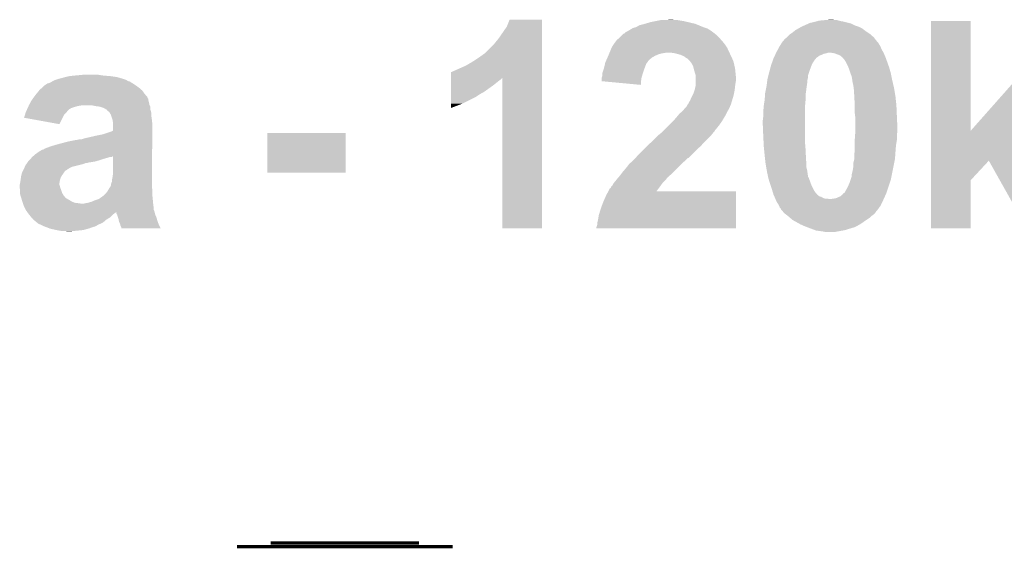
# Model space of a CAD drawing. Extents: x -0.05 to 0.95, y -0.15 to 1.54.
# Tile 18 of 33: x 0.38 to 0.6, y 0.65 to 0.76. Entities that reach past the tile are written whole.
import ezdxf

# ---------------------------------------------------------------- set-up
doc = ezdxf.new("R2010")
doc.units = 0
doc.layers.add('PRESSURE_25_CLICK_V100A_GTO', color=14, linetype='CONTINUOUS')

msp = doc.modelspace()

# ---------------------------------------------------------------- linework, layer by layer
at = {"layer": 'PRESSURE_25_CLICK_V100A_GTO', "const_width": 0.0007}
for points in [[(0.429, 0.6501), (0.4757, 0.6501)], [(0.4363, 0.6509), (0.4684, 0.6509)]]:
    msp.add_lwpolyline(points, dxfattribs=at)
at = {"layer": 'PRESSURE_25_CLICK_V100A_GTO'}
for points in [[(0.4874, 0.7626), (0.488, 0.7641), (0.495, 0.7626), (0.495, 0.7641)], [(0.488, 0.7641), (0.488, 0.7641), (0.495, 0.7641), (0.488, 0.7641)], [(0.5154, 0.7625), (0.5161, 0.7629), (0.5299, 0.7625), (0.52893, 0.7629)], [(0.5161, 0.7629), (0.5169, 0.7631), (0.52893, 0.7629), (0.52844, 0.7631)], [(0.5169, 0.7631), (0.51724, 0.7632), (0.52844, 0.7631), (0.5282, 0.7632)], [(0.51724, 0.7632), (0.5186, 0.7636), (0.5282, 0.7632), (0.5265, 0.7636)], [(0.5186, 0.7636), (0.5196, 0.7638), (0.5265, 0.7636), (0.5257, 0.7638)], [(0.5196, 0.7638), (0.5201, 0.7639), (0.5257, 0.7638), (0.525, 0.7639)], [(0.5201, 0.7639), (0.5206, 0.764), (0.525, 0.7639), (0.5244, 0.764)], [(0.5216, 0.764), (0.5227, 0.7641), (0.5238, 0.764), (0.5233, 0.7641)], [(0.5512, 0.7626), (0.55188, 0.7629), (0.5635, 0.7626), (0.5626, 0.7629)], [(0.55188, 0.7629), (0.55278, 0.7633), (0.5626, 0.7629), (0.5618, 0.7633)], [(0.55278, 0.7633), (0.553, 0.7634), (0.5618, 0.7633), (0.5614, 0.7634)], [(0.553, 0.7634), (0.5539, 0.7636), (0.5614, 0.7634), (0.5606, 0.7636)], [(0.5539, 0.7636), (0.55427, 0.7637), (0.5606, 0.7636), (0.5602, 0.7637)], [(0.55427, 0.7637), (0.55463, 0.7638), (0.5602, 0.7637), (0.5596, 0.7638)], [(0.55463, 0.7638), (0.555, 0.7639), (0.5596, 0.7638), (0.55925, 0.7639)], [(0.555, 0.7639), (0.5561, 0.764), (0.55925, 0.7639), (0.5589, 0.764)], [(0.5561, 0.764), (0.5573, 0.7641), (0.5584, 0.764), (0.558, 0.7641)], [(0.5792, 0.7401), (0.5792, 0.7638), (0.5878, 0.7401), (0.5878, 0.7638)], [(0.5792, 0.7638), (0.5792, 0.7638), (0.5878, 0.7638), (0.5792, 0.7638)], [(0.4856, 0.76), (0.4874, 0.7626), (0.495, 0.76), (0.495, 0.7626)], [(0.5121, 0.7605), (0.5127, 0.7611), (0.5331, 0.7605), (0.5324, 0.7611)], [(0.5128, 0.7611), (0.513, 0.7613), (0.5324, 0.7611), (0.53213, 0.7613)], [(0.513, 0.7613), (0.5133, 0.7615), (0.53213, 0.7613), (0.53187, 0.7615)], [(0.5133, 0.7615), (0.5137, 0.7617), (0.53187, 0.7615), (0.5316, 0.7617)], [(0.5137, 0.7617), (0.51453, 0.7622), (0.5316, 0.7617), (0.5308, 0.7622)], [(0.51453, 0.7622), (0.5147, 0.7623), (0.5308, 0.7622), (0.5305, 0.7623)], [(0.5147, 0.7623), (0.5154, 0.7625), (0.5305, 0.7623), (0.5299, 0.7625)], [(0.548, 0.7603), (0.5486, 0.7609), (0.5668, 0.7603), (0.56611, 0.7609)], [(0.5486, 0.7609), (0.54875, 0.761), (0.56611, 0.7609), (0.566, 0.761)], [(0.54875, 0.761), (0.5492, 0.7613), (0.566, 0.761), (0.56555, 0.7613)], [(0.5492, 0.7613), (0.54956, 0.7616), (0.56555, 0.7613), (0.5651, 0.7616)], [(0.54956, 0.7616), (0.5498, 0.7618), (0.5651, 0.7616), (0.56483, 0.7618)], [(0.5498, 0.7618), (0.5505, 0.7622), (0.56483, 0.7618), (0.5643, 0.7622)], [(0.5505, 0.7622), (0.5512, 0.7626), (0.5643, 0.7622), (0.5635, 0.7626)], [(0.4826, 0.7568), (0.4847, 0.7589), (0.495, 0.7568), (0.495, 0.7589)], [(0.4847, 0.7589), (0.4856, 0.76), (0.495, 0.7589), (0.495, 0.76)], [(0.5101, 0.7581), (0.51041, 0.7586), (0.53503, 0.7581), (0.5347, 0.7586)], [(0.51041, 0.7586), (0.5106, 0.7589), (0.5347, 0.7586), (0.53448, 0.7589)], [(0.5106, 0.7589), (0.51067, 0.759), (0.53448, 0.7589), (0.5344, 0.759)], [(0.51067, 0.759), (0.51105, 0.7595), (0.5344, 0.759), (0.534, 0.7595)], [(0.51105, 0.7595), (0.5112, 0.7597), (0.534, 0.7595), (0.5338, 0.7597)], [(0.5112, 0.7597), (0.51132, 0.7598), (0.5338, 0.7597), (0.5337, 0.7598)], [(0.51132, 0.7598), (0.51167, 0.7601), (0.5337, 0.7598), (0.5335, 0.7601)], [(0.51167, 0.7601), (0.5119, 0.7603), (0.5335, 0.7601), (0.5333, 0.7603)], [(0.5119, 0.7603), (0.5121, 0.7605), (0.5333, 0.7603), (0.5331, 0.7605)], [(0.54646, 0.7584), (0.54678, 0.7589), (0.5682, 0.7584), (0.5679, 0.7589)], [(0.54678, 0.7589), (0.54697, 0.7592), (0.5679, 0.7589), (0.5677, 0.7592)], [(0.54697, 0.7592), (0.5471, 0.7594), (0.5677, 0.7592), (0.5675, 0.7594)], [(0.5471, 0.7594), (0.5473, 0.7596), (0.5675, 0.7594), (0.56734, 0.7596)], [(0.5473, 0.7596), (0.5475, 0.7599), (0.56734, 0.7596), (0.56711, 0.7599)], [(0.5475, 0.7599), (0.5478, 0.7601), (0.56711, 0.7599), (0.56696, 0.7601)], [(0.5478, 0.7601), (0.548, 0.7603), (0.56696, 0.7601), (0.5668, 0.7603)], [(0.4812, 0.7558), (0.4826, 0.7568), (0.495, 0.7558), (0.495, 0.7568)], [(0.50936, 0.7563), (0.5094, 0.7564), (0.5195, 0.7563), (0.51973, 0.7564)], [(0.5094, 0.7564), (0.50948, 0.7566), (0.51973, 0.7564), (0.5202, 0.7566)], [(0.50948, 0.7566), (0.50956, 0.7568), (0.5202, 0.7566), (0.5209, 0.7568)], [(0.50956, 0.7568), (0.50965, 0.757), (0.5209, 0.7568), (0.5221, 0.757)], [(0.50965, 0.757), (0.51006, 0.758), (0.53556, 0.757), (0.5351, 0.758)], [(0.51006, 0.758), (0.5101, 0.7581), (0.5351, 0.758), (0.53503, 0.7581)], [(0.5235, 0.7569), (0.5225, 0.757), (0.53561, 0.7569), (0.53556, 0.757)], [(0.5243, 0.7567), (0.5235, 0.7569), (0.5357, 0.7567), (0.53561, 0.7569)], [(0.525, 0.7565), (0.5243, 0.7567), (0.53579, 0.7565), (0.5357, 0.7567)], [(0.5257, 0.7562), (0.525, 0.7565), (0.53593, 0.7562), (0.53579, 0.7565)], [(0.54538, 0.7563), (0.54547, 0.7565), (0.555, 0.7563), (0.5555, 0.7565)], [(0.54547, 0.7565), (0.54556, 0.7567), (0.5555, 0.7565), (0.5559, 0.7567)], [(0.54556, 0.7567), (0.54561, 0.7568), (0.5559, 0.7567), (0.5564, 0.7568)], [(0.54561, 0.7568), (0.5457, 0.757), (0.5564, 0.7568), (0.557, 0.757)], [(0.5457, 0.757), (0.54608, 0.7577), (0.5689, 0.757), (0.5685, 0.7577)], [(0.54608, 0.7577), (0.5464, 0.7583), (0.5685, 0.7577), (0.56824, 0.7583)], [(0.5464, 0.7583), (0.54646, 0.7584), (0.56824, 0.7583), (0.5682, 0.7584)], [(0.5579, 0.7569), (0.5573, 0.757), (0.56894, 0.7569), (0.5689, 0.757)], [(0.5584, 0.7568), (0.5579, 0.7569), (0.56899, 0.7568), (0.56894, 0.7569)], [(0.5589, 0.7566), (0.5584, 0.7568), (0.56908, 0.7566), (0.56899, 0.7568)], [(0.5592, 0.7565), (0.5589, 0.7566), (0.56912, 0.7565), (0.56908, 0.7566)], [(0.5596, 0.7563), (0.5592, 0.7565), (0.56921, 0.7563), (0.56912, 0.7565)], [(0.4775, 0.7537), (0.4786, 0.7542), (0.495, 0.7537), (0.495, 0.7542)], [(0.4786, 0.7542), (0.4798, 0.7549), (0.495, 0.7542), (0.495, 0.7549)], [(0.4798, 0.7549), (0.4812, 0.7558), (0.495, 0.7549), (0.495, 0.7558)], [(0.50854, 0.7541), (0.50866, 0.7546), (0.5174, 0.7541), (0.5176, 0.7546)], [(0.50866, 0.7546), (0.5087, 0.7548), (0.5176, 0.7546), (0.51775, 0.7548)], [(0.5087, 0.7548), (0.50879, 0.755), (0.51775, 0.7548), (0.5179, 0.755)], [(0.50879, 0.755), (0.50892, 0.7553), (0.5179, 0.755), (0.5181, 0.7553)], [(0.50892, 0.7553), (0.50896, 0.7554), (0.5181, 0.7553), (0.5182, 0.7554)], [(0.50896, 0.7554), (0.50918, 0.7559), (0.5182, 0.7554), (0.5188, 0.7559)], [(0.50918, 0.7559), (0.50936, 0.7563), (0.5188, 0.7559), (0.5195, 0.7563)], [(0.5261, 0.7559), (0.5257, 0.7562), (0.53607, 0.7559), (0.53593, 0.7562)], [(0.5265, 0.7557), (0.5261, 0.7559), (0.53617, 0.7557), (0.53607, 0.7559)], [(0.5268, 0.7554), (0.5265, 0.7557), (0.53631, 0.7554), (0.53617, 0.7557)], [(0.52697, 0.7552), (0.5268, 0.7554), (0.5364, 0.7552), (0.53631, 0.7554)], [(0.5273, 0.7548), (0.52697, 0.7552), (0.5365, 0.7548), (0.5364, 0.7552)], [(0.52753, 0.7544), (0.5273, 0.7548), (0.5366, 0.7544), (0.5365, 0.7548)], [(0.5277, 0.7541), (0.52753, 0.7544), (0.53667, 0.7541), (0.5366, 0.7544)], [(0.54455, 0.7541), (0.5446, 0.7543), (0.5533, 0.7541), (0.55338, 0.7543)], [(0.5446, 0.7543), (0.54471, 0.7546), (0.55338, 0.7543), (0.5535, 0.7546)], [(0.54471, 0.7546), (0.54503, 0.7555), (0.5535, 0.7546), (0.5541, 0.7555)], [(0.54503, 0.7555), (0.5451, 0.7557), (0.5541, 0.7555), (0.5543, 0.7557)], [(0.5451, 0.7557), (0.54519, 0.7559), (0.5543, 0.7557), (0.5544, 0.7559)], [(0.54519, 0.7559), (0.54538, 0.7563), (0.5545, 0.7559), (0.555, 0.7563)], [(0.54519, 0.7559), (0.54519, 0.7559), (0.5544, 0.7559), (0.5545, 0.7559)], [(0.5598, 0.7561), (0.5596, 0.7563), (0.5693, 0.7561), (0.56921, 0.7563)], [(0.56, 0.756), (0.5598, 0.7561), (0.56934, 0.756), (0.5693, 0.7561)], [(0.56, 0.7559), (0.56, 0.756), (0.56937, 0.7559), (0.56934, 0.756)], [(0.5604, 0.7555), (0.56, 0.7559), (0.56952, 0.7555), (0.56937, 0.7559)], [(0.5608, 0.7549), (0.5604, 0.7555), (0.56974, 0.7549), (0.56952, 0.7555)], [(0.5611, 0.7543), (0.5608, 0.7549), (0.56995, 0.7543), (0.56974, 0.7549)], [(0.56127, 0.7539), (0.5611, 0.7543), (0.5701, 0.7539), (0.56995, 0.7543)], [(0.3937, 0.752), (0.3948, 0.7521), (0.4002, 0.752), (0.39955, 0.7521)], [(0.3948, 0.7521), (0.3958, 0.7522), (0.39955, 0.7521), (0.3989, 0.7522)], [(0.4753, 0.7515), (0.4753, 0.7528), (0.495, 0.7515), (0.495, 0.7528)], [(0.4755, 0.7528), (0.4759, 0.753), (0.495, 0.7528), (0.495, 0.753)], [(0.4759, 0.753), (0.4766, 0.7533), (0.495, 0.753), (0.495, 0.7533)], [(0.4766, 0.7533), (0.4775, 0.7537), (0.495, 0.7533), (0.495, 0.7537)], [(0.5081, 0.7526), (0.5083, 0.7532), (0.51687, 0.7526), (0.51707, 0.7532)], [(0.5081, 0.7524), (0.5081, 0.7526), (0.5168, 0.7524), (0.51687, 0.7526)], [(0.5081, 0.752), (0.5081, 0.7524), (0.51669, 0.752), (0.5168, 0.7524)], [(0.5083, 0.7532), (0.50833, 0.7533), (0.51707, 0.7532), (0.5171, 0.7533)], [(0.50833, 0.7533), (0.5085, 0.7539), (0.5171, 0.7533), (0.51733, 0.7539)], [(0.5085, 0.7539), (0.50854, 0.7541), (0.51733, 0.7539), (0.5174, 0.7541)], [(0.52785, 0.7535), (0.5277, 0.7541), (0.5368, 0.7535), (0.53667, 0.7541)], [(0.5279, 0.7533), (0.52785, 0.7535), (0.53682, 0.7533), (0.5368, 0.7535)], [(0.5281, 0.7526), (0.5279, 0.7533), (0.53689, 0.7526), (0.53682, 0.7533)], [(0.5283, 0.752), (0.5281, 0.7526), (0.53695, 0.752), (0.53689, 0.7526)], [(0.54392, 0.7517), (0.54405, 0.7522), (0.5526, 0.7517), (0.5526, 0.7522)], [(0.54405, 0.7522), (0.54407, 0.7523), (0.5526, 0.7522), (0.5527, 0.7523)], [(0.54407, 0.7523), (0.5441, 0.7524), (0.5527, 0.7523), (0.5527, 0.7524)], [(0.5441, 0.7524), (0.5442, 0.7528), (0.5527, 0.7524), (0.55283, 0.7528)], [(0.5442, 0.7528), (0.54433, 0.7533), (0.55283, 0.7528), (0.553, 0.7533)], [(0.54433, 0.7533), (0.54455, 0.7541), (0.553, 0.7533), (0.5533, 0.7541)], [(0.5614, 0.7536), (0.56127, 0.7539), (0.57019, 0.7536), (0.5701, 0.7539)], [(0.56177, 0.7525), (0.5614, 0.7536), (0.5705, 0.7525), (0.57019, 0.7536)], [(0.5619, 0.7521), (0.56177, 0.7525), (0.57058, 0.7521), (0.5705, 0.7525)], [(0.562, 0.752), (0.5619, 0.7521), (0.5706, 0.752), (0.57058, 0.7521)], [(0.3875, 0.75), (0.3877, 0.7501), (0.40695, 0.75), (0.4068, 0.7501)], [(0.3875, 0.7499), (0.3875, 0.75), (0.4071, 0.7499), (0.40695, 0.75)], [(0.3877, 0.7501), (0.388, 0.7503), (0.4068, 0.7501), (0.4065, 0.7503)], [(0.388, 0.7503), (0.3884, 0.7504), (0.4065, 0.7503), (0.40633, 0.7504)], [(0.3884, 0.7504), (0.3888, 0.7506), (0.40633, 0.7504), (0.406, 0.7506)], [(0.3888, 0.7506), (0.38913, 0.7508), (0.406, 0.7506), (0.4057, 0.7508)], [(0.38913, 0.7508), (0.3893, 0.7509), (0.4055, 0.7508), (0.40533, 0.7509)], [(0.38913, 0.7508), (0.38913, 0.7508), (0.4057, 0.7508), (0.4055, 0.7508)], [(0.3893, 0.7509), (0.3898, 0.7511), (0.40533, 0.7509), (0.405, 0.7511)], [(0.3898, 0.7511), (0.3904, 0.7513), (0.405, 0.7511), (0.4044, 0.7513)], [(0.3904, 0.7513), (0.3912, 0.7515), (0.4044, 0.7513), (0.4037, 0.7515)], [(0.3912, 0.7515), (0.3919, 0.7517), (0.4037, 0.7515), (0.403, 0.7517)], [(0.3919, 0.7517), (0.3928, 0.7519), (0.403, 0.7517), (0.4016, 0.7519)], [(0.3928, 0.7519), (0.3937, 0.752), (0.4016, 0.7519), (0.4002, 0.752)], [(0.4753, 0.7511), (0.4753, 0.7515), (0.486, 0.7511), (0.4864, 0.7515)], [(0.4753, 0.7508), (0.4753, 0.7511), (0.4856, 0.7508), (0.486, 0.7511)], [(0.4753, 0.75), (0.4753, 0.7508), (0.4846, 0.75), (0.4856, 0.7508)], [(0.4753, 0.7485), (0.4753, 0.75), (0.4825, 0.7485), (0.4846, 0.75)], [(0.4864, 0.719), (0.4864, 0.7515), (0.495, 0.719), (0.495, 0.7515)], [(0.5079, 0.7515), (0.5081, 0.752), (0.51655, 0.7515), (0.51669, 0.752)], [(0.5079, 0.7513), (0.5079, 0.7515), (0.5165, 0.7513), (0.51655, 0.7515)], [(0.5079, 0.7508), (0.5079, 0.7513), (0.51646, 0.7508), (0.5165, 0.7513)], [(0.5164, 0.75), (0.5079, 0.7508), (0.5164, 0.75), (0.51646, 0.7508)], [(0.52823, 0.7497), (0.5283, 0.75), (0.5368, 0.7497), (0.53684, 0.75)], [(0.5283, 0.7515), (0.5283, 0.752), (0.537, 0.7515), (0.53695, 0.752)], [(0.5283, 0.751), (0.5283, 0.7515), (0.537, 0.751), (0.537, 0.7515)], [(0.5283, 0.7504), (0.5283, 0.751), (0.5369, 0.7504), (0.537, 0.751)], [(0.5283, 0.75), (0.5283, 0.7504), (0.53684, 0.75), (0.5369, 0.7504)], [(0.5436, 0.7497), (0.54369, 0.7504), (0.5523, 0.7497), (0.5524, 0.7504)], [(0.54369, 0.7504), (0.54376, 0.7509), (0.5524, 0.7504), (0.5524, 0.7509)], [(0.54376, 0.7509), (0.5438, 0.7512), (0.5524, 0.7509), (0.55248, 0.7512)], [(0.5438, 0.7512), (0.54392, 0.7517), (0.55248, 0.7512), (0.5526, 0.7517)], [(0.5621, 0.7514), (0.562, 0.752), (0.57072, 0.7514), (0.5706, 0.752)], [(0.56216, 0.751), (0.5621, 0.7514), (0.5708, 0.751), (0.57072, 0.7514)], [(0.5622, 0.7507), (0.56216, 0.751), (0.57087, 0.7507), (0.5708, 0.751)], [(0.5624, 0.7498), (0.5622, 0.7507), (0.57108, 0.7498), (0.57087, 0.7507)], [(0.5878, 0.7401), (0.5979, 0.7515), (0.59777, 0.7401), (0.6084, 0.7515)], [(0.3854, 0.7478), (0.38565, 0.7481), (0.40926, 0.7478), (0.409, 0.7481)], [(0.38565, 0.7481), (0.38622, 0.7488), (0.409, 0.7481), (0.4085, 0.7488)], [(0.38622, 0.7488), (0.3863, 0.7489), (0.4085, 0.7488), (0.40838, 0.7489)], [(0.3863, 0.7489), (0.38685, 0.7494), (0.40838, 0.7489), (0.4078, 0.7494)], [(0.38685, 0.7494), (0.3874, 0.7499), (0.4078, 0.7494), (0.4071, 0.7499)], [(0.4753, 0.748), (0.4753, 0.7485), (0.4816, 0.748), (0.4825, 0.7485)], [(0.4753, 0.7474), (0.4753, 0.748), (0.4807, 0.7474), (0.4816, 0.748)], [(0.5276, 0.7478), (0.5278, 0.7482), (0.5365, 0.7478), (0.53658, 0.7482)], [(0.5278, 0.7482), (0.528, 0.7488), (0.53658, 0.7482), (0.5367, 0.7488)], [(0.528, 0.7488), (0.5281, 0.7491), (0.5367, 0.7488), (0.53673, 0.7491)], [(0.5281, 0.7491), (0.52823, 0.7497), (0.53673, 0.7491), (0.5368, 0.7497)], [(0.54323, 0.7472), (0.5433, 0.7482), (0.5521, 0.7472), (0.5521, 0.7482)], [(0.5433, 0.7482), (0.54344, 0.7489), (0.5521, 0.7482), (0.5522, 0.7489)], [(0.54344, 0.7489), (0.5436, 0.7497), (0.5522, 0.7489), (0.5523, 0.7497)], [(0.56246, 0.7493), (0.5624, 0.7498), (0.5712, 0.7493), (0.57108, 0.7498)], [(0.5625, 0.749), (0.56246, 0.7493), (0.57125, 0.749), (0.5712, 0.7493)], [(0.56259, 0.7475), (0.5625, 0.749), (0.5715, 0.7475), (0.57125, 0.749)], [(0.384, 0.7456), (0.38427, 0.7461), (0.4101, 0.7456), (0.41, 0.7461)], [(0.38427, 0.7461), (0.38444, 0.7464), (0.41, 0.7461), (0.4099, 0.7464)], [(0.38444, 0.7464), (0.3846, 0.7467), (0.4099, 0.7464), (0.40985, 0.7467)], [(0.3846, 0.7467), (0.38482, 0.747), (0.40985, 0.7467), (0.4098, 0.747)], [(0.38482, 0.747), (0.38504, 0.7473), (0.4098, 0.747), (0.4096, 0.7473)], [(0.38504, 0.7473), (0.38511, 0.7474), (0.4096, 0.7473), (0.4096, 0.7474)], [(0.38511, 0.7474), (0.3854, 0.7478), (0.4096, 0.7474), (0.40926, 0.7478)], [(0.4753, 0.7459), (0.4753, 0.7474), (0.4777, 0.7459), (0.4807, 0.7474)], [(0.4753, 0.745), (0.4753, 0.7459), (0.4753, 0.745), (0.4777, 0.7459)], [(0.52645, 0.7456), (0.5265, 0.7457), (0.5358, 0.7456), (0.53585, 0.7457)], [(0.5265, 0.7457), (0.5266, 0.7458), (0.53585, 0.7457), (0.5359, 0.7458)], [(0.5266, 0.7458), (0.5268, 0.7462), (0.5359, 0.7458), (0.53602, 0.7462)], [(0.5268, 0.7462), (0.5271, 0.7467), (0.53602, 0.7462), (0.53617, 0.7467)], [(0.5271, 0.7467), (0.5274, 0.7474), (0.53617, 0.7467), (0.53638, 0.7474)], [(0.5274, 0.7474), (0.5276, 0.7478), (0.53638, 0.7474), (0.5365, 0.7478)], [(0.543, 0.7455), (0.54311, 0.7462), (0.55194, 0.7455), (0.552, 0.7462)], [(0.54311, 0.7462), (0.5432, 0.7468), (0.552, 0.7462), (0.55206, 0.7468)], [(0.5432, 0.7468), (0.54323, 0.7472), (0.55206, 0.7468), (0.5521, 0.7472)], [(0.5626, 0.7473), (0.56259, 0.7475), (0.57152, 0.7473), (0.5715, 0.7475)], [(0.56269, 0.7456), (0.5626, 0.7473), (0.5717, 0.7456), (0.57152, 0.7473)], [(0.38313, 0.7435), (0.3832, 0.7437), (0.3916, 0.7435), (0.3918, 0.7437)], [(0.3832, 0.7437), (0.38325, 0.7439), (0.3918, 0.7437), (0.392, 0.7439)], [(0.38325, 0.7439), (0.3833, 0.7441), (0.392, 0.7439), (0.39215, 0.7441)], [(0.3833, 0.7441), (0.3834, 0.7443), (0.39215, 0.7441), (0.3923, 0.7443)], [(0.3834, 0.7443), (0.3835, 0.7445), (0.3923, 0.7443), (0.3925, 0.7445)], [(0.3835, 0.7445), (0.38359, 0.7447), (0.3925, 0.7445), (0.3927, 0.7447)], [(0.38359, 0.7447), (0.38373, 0.745), (0.3927, 0.7447), (0.3932, 0.745)], [(0.38373, 0.745), (0.38382, 0.7452), (0.3932, 0.745), (0.3938, 0.7452)], [(0.38382, 0.7452), (0.38391, 0.7454), (0.3938, 0.7452), (0.3945, 0.7454)], [(0.38391, 0.7454), (0.38395, 0.7455), (0.3945, 0.7454), (0.395, 0.7455)], [(0.38395, 0.7455), (0.384, 0.7456), (0.395, 0.7455), (0.3956, 0.7456)], [(0.3985, 0.7454), (0.3975, 0.7456), (0.4102, 0.7454), (0.4101, 0.7456)], [(0.3993, 0.7453), (0.3985, 0.7454), (0.41025, 0.7453), (0.4102, 0.7454)], [(0.3996, 0.7452), (0.3993, 0.7453), (0.4103, 0.7452), (0.41025, 0.7453)], [(0.3999, 0.7451), (0.3996, 0.7452), (0.4103, 0.7451), (0.4103, 0.7452)], [(0.4004, 0.7449), (0.3999, 0.7451), (0.4103, 0.7449), (0.4103, 0.7451)], [(0.4007, 0.7447), (0.4004, 0.7449), (0.4103, 0.7447), (0.4103, 0.7449)], [(0.4009, 0.7446), (0.4007, 0.7447), (0.4103, 0.7446), (0.4103, 0.7447)], [(0.4009, 0.7445), (0.4009, 0.7446), (0.41033, 0.7445), (0.4103, 0.7446)], [(0.4014, 0.7441), (0.4009, 0.7445), (0.41044, 0.7441), (0.41033, 0.7445)], [(0.40152, 0.7439), (0.4014, 0.7441), (0.4105, 0.7439), (0.41044, 0.7441)], [(0.4017, 0.7436), (0.40152, 0.7439), (0.4105, 0.7436), (0.4105, 0.7439)], [(0.40183, 0.7432), (0.4017, 0.7436), (0.4105, 0.7432), (0.4105, 0.7436)], [(0.52429, 0.7432), (0.5248, 0.7438), (0.5346, 0.7432), (0.5349, 0.7438)], [(0.5248, 0.7438), (0.52504, 0.744), (0.5349, 0.7438), (0.535, 0.744)], [(0.52504, 0.744), (0.5254, 0.7443), (0.535, 0.744), (0.53517, 0.7443)], [(0.5254, 0.7443), (0.52573, 0.7447), (0.53517, 0.7443), (0.5354, 0.7447)], [(0.52573, 0.7447), (0.5259, 0.7449), (0.5354, 0.7447), (0.5355, 0.7449)], [(0.5259, 0.7449), (0.5263, 0.7453), (0.5355, 0.7449), (0.5357, 0.7453)], [(0.5263, 0.7453), (0.52645, 0.7456), (0.5357, 0.7453), (0.5358, 0.7456)], [(0.5429, 0.7443), (0.54297, 0.7451), (0.5519, 0.7443), (0.5519, 0.7451)], [(0.5429, 0.7432), (0.5429, 0.7443), (0.5519, 0.7432), (0.5519, 0.7443)], [(0.54297, 0.7451), (0.543, 0.7455), (0.5519, 0.7451), (0.55194, 0.7455)], [(0.5627, 0.7454), (0.56269, 0.7456), (0.57171, 0.7454), (0.5717, 0.7456)], [(0.5627, 0.7438), (0.5627, 0.7454), (0.57178, 0.7438), (0.57171, 0.7454)], [(0.56275, 0.7434), (0.5627, 0.7438), (0.5718, 0.7434), (0.57178, 0.7438)], [(0.3829, 0.743), (0.383, 0.7431), (0.39135, 0.743), (0.3914, 0.7431)], [(0.3829, 0.7429), (0.3829, 0.743), (0.3913, 0.7429), (0.39135, 0.743)], [(0.3906, 0.7415), (0.3829, 0.7429), (0.3906, 0.7415), (0.3913, 0.7429)], [(0.383, 0.7431), (0.38313, 0.7435), (0.3914, 0.7431), (0.3916, 0.7435)], [(0.40207, 0.7425), (0.40183, 0.7432), (0.4106, 0.7425), (0.4105, 0.7432)], [(0.4021, 0.7424), (0.40207, 0.7425), (0.41061, 0.7424), (0.4106, 0.7425)], [(0.4022, 0.7418), (0.4021, 0.7424), (0.41068, 0.7418), (0.41061, 0.7424)], [(0.4022, 0.7416), (0.4022, 0.7418), (0.4107, 0.7416), (0.41068, 0.7418)], [(0.4022, 0.7401), (0.4022, 0.7416), (0.4107, 0.7401), (0.4107, 0.7416)], [(0.5224, 0.7412), (0.5234, 0.7422), (0.5333, 0.7412), (0.534, 0.7422)], [(0.5234, 0.7422), (0.5237, 0.7425), (0.534, 0.7422), (0.53418, 0.7425)], [(0.5237, 0.7425), (0.52429, 0.7432), (0.53418, 0.7425), (0.5346, 0.7432)], [(0.5428, 0.7424), (0.5429, 0.7432), (0.5519, 0.7424), (0.5519, 0.7432)], [(0.5428, 0.7412), (0.5428, 0.7424), (0.5519, 0.7412), (0.5519, 0.7424)], [(0.5628, 0.743), (0.56275, 0.7434), (0.57182, 0.743), (0.5718, 0.7434)], [(0.5628, 0.7411), (0.5628, 0.743), (0.5719, 0.7411), (0.57182, 0.743)], [(0.3985, 0.739), (0.4, 0.7393), (0.41069, 0.739), (0.4107, 0.7393)], [(0.4, 0.7393), (0.4012, 0.7397), (0.4107, 0.7393), (0.4107, 0.7397)], [(0.4012, 0.7397), (0.4018, 0.7399), (0.4107, 0.7397), (0.4107, 0.7399)], [(0.4018, 0.7399), (0.4022, 0.7401), (0.4107, 0.7399), (0.4107, 0.7401)], [(0.4356, 0.731), (0.4356, 0.7396), (0.4525, 0.731), (0.4525, 0.7396)], [(0.4356, 0.7396), (0.4356, 0.7396), (0.4525, 0.7396), (0.4356, 0.7396)], [(0.5203, 0.7392), (0.5208, 0.7396), (0.5317, 0.7392), (0.53202, 0.7396)], [(0.5208, 0.7396), (0.5209, 0.7397), (0.53202, 0.7396), (0.5321, 0.7397)], [(0.5209, 0.7397), (0.5212, 0.74), (0.5321, 0.7397), (0.5324, 0.74)], [(0.5212, 0.74), (0.5213, 0.7401), (0.5324, 0.74), (0.5324, 0.7401)], [(0.5213, 0.7401), (0.5224, 0.7412), (0.5324, 0.7401), (0.5333, 0.7412)], [(0.5429, 0.7388), (0.5428, 0.7412), (0.5519, 0.7388), (0.5519, 0.7412)], [(0.56275, 0.739), (0.5628, 0.7397), (0.5718, 0.739), (0.57188, 0.7397)], [(0.5628, 0.7399), (0.5628, 0.7411), (0.5719, 0.7399), (0.5719, 0.7411)], [(0.5628, 0.7397), (0.5628, 0.7399), (0.57188, 0.7397), (0.5719, 0.7399)], [(0.5792, 0.7396), (0.5792, 0.7401), (0.5973, 0.7396), (0.59777, 0.7401)], [(0.5792, 0.7336), (0.5792, 0.7396), (0.60077, 0.7336), (0.5973, 0.7396)], [(0.3897, 0.737), (0.3908, 0.7373), (0.41067, 0.737), (0.41068, 0.7373)], [(0.3908, 0.7373), (0.3923, 0.7377), (0.41068, 0.7373), (0.41068, 0.7377)], [(0.3923, 0.7377), (0.3938, 0.738), (0.41068, 0.7377), (0.41068, 0.738)], [(0.3939, 0.738), (0.3941, 0.7381), (0.41068, 0.738), (0.41068, 0.7381)], [(0.3944, 0.7381), (0.3948, 0.7382), (0.41068, 0.7381), (0.41069, 0.7382)], [(0.3953, 0.7382), (0.3959, 0.7384), (0.41069, 0.7382), (0.41069, 0.7384)], [(0.3959, 0.7384), (0.3985, 0.739), (0.41069, 0.7384), (0.41069, 0.739)], [(0.5181, 0.7371), (0.51886, 0.7378), (0.52967, 0.7371), (0.5303, 0.7378)], [(0.51886, 0.7378), (0.5194, 0.7383), (0.5303, 0.7378), (0.5308, 0.7383)], [(0.5194, 0.7383), (0.5203, 0.7392), (0.5308, 0.7383), (0.5317, 0.7392)], [(0.54296, 0.7376), (0.5429, 0.7388), (0.5519, 0.7376), (0.5519, 0.7388)], [(0.543, 0.7368), (0.54296, 0.7376), (0.552, 0.7368), (0.5519, 0.7376)], [(0.5627, 0.7383), (0.56275, 0.739), (0.5718, 0.7383), (0.5718, 0.739)], [(0.5627, 0.738), (0.5627, 0.7383), (0.5718, 0.738), (0.5718, 0.7383)], [(0.5627, 0.7368), (0.5627, 0.738), (0.5716, 0.7368), (0.5718, 0.738)], [(0.3854, 0.735), (0.3861, 0.7355), (0.41065, 0.735), (0.41066, 0.7355)], [(0.3861, 0.7355), (0.3869, 0.736), (0.41066, 0.7355), (0.41066, 0.736)], [(0.3871, 0.736), (0.3874, 0.7362), (0.41066, 0.736), (0.41067, 0.7362)], [(0.3874, 0.7362), (0.3879, 0.7364), (0.41067, 0.7362), (0.41067, 0.7364)], [(0.3879, 0.7364), (0.3887, 0.7367), (0.41067, 0.7364), (0.41067, 0.7367)], [(0.3887, 0.7367), (0.3897, 0.737), (0.41067, 0.7367), (0.41067, 0.737)], [(0.5158, 0.7348), (0.5167, 0.7357), (0.5273, 0.7348), (0.5282, 0.7357)], [(0.5167, 0.7357), (0.5178, 0.7368), (0.5282, 0.7357), (0.5294, 0.7368)], [(0.5178, 0.7368), (0.5181, 0.7371), (0.5294, 0.7368), (0.52967, 0.7371)], [(0.543, 0.7367), (0.543, 0.7368), (0.55201, 0.7367), (0.552, 0.7368)], [(0.54318, 0.7349), (0.543, 0.7367), (0.5521, 0.7349), (0.55201, 0.7367)], [(0.5626, 0.7349), (0.56265, 0.7355), (0.57146, 0.7349), (0.5715, 0.7355)], [(0.56265, 0.7355), (0.5627, 0.736), (0.5715, 0.7355), (0.57154, 0.736)], [(0.5627, 0.736), (0.5627, 0.7368), (0.57154, 0.736), (0.5716, 0.7368)], [(0.3834, 0.7328), (0.38347, 0.7329), (0.3954, 0.7328), (0.3958, 0.7329)], [(0.38347, 0.7329), (0.3836, 0.7331), (0.3958, 0.7329), (0.3963, 0.7331)], [(0.3836, 0.7331), (0.38367, 0.7332), (0.3966, 0.7331), (0.3968, 0.7332)], [(0.3836, 0.7331), (0.3836, 0.7331), (0.3963, 0.7331), (0.3966, 0.7331)], [(0.38367, 0.7332), (0.3838, 0.7334), (0.3969, 0.7332), (0.3982, 0.7334)], [(0.3838, 0.7334), (0.3841, 0.7337), (0.3982, 0.7334), (0.3993, 0.7337)], [(0.3841, 0.7337), (0.3843, 0.7339), (0.3993, 0.7337), (0.3999, 0.7339)], [(0.3843, 0.7339), (0.38438, 0.734), (0.3999, 0.7339), (0.4002, 0.734)], [(0.38438, 0.734), (0.38454, 0.7342), (0.4002, 0.734), (0.4009, 0.7342)], [(0.38454, 0.7342), (0.3847, 0.7344), (0.4009, 0.7342), (0.4015, 0.7344)], [(0.3847, 0.7344), (0.38493, 0.7346), (0.4019, 0.7344), (0.4022, 0.7346)], [(0.3847, 0.7344), (0.3847, 0.7344), (0.4015, 0.7344), (0.4017, 0.7344)], [(0.3847, 0.7344), (0.3847, 0.7344), (0.4017, 0.7344), (0.4019, 0.7344)], [(0.38493, 0.7346), (0.3854, 0.735), (0.41065, 0.7346), (0.41065, 0.735)], [(0.4022, 0.7309), (0.4022, 0.7346), (0.41061, 0.7309), (0.41065, 0.7346)], [(0.5132, 0.732), (0.5139, 0.7329), (0.5243, 0.732), (0.5252, 0.7329)], [(0.5139, 0.7329), (0.51412, 0.7331), (0.5252, 0.7329), (0.5254, 0.7331)], [(0.51412, 0.7331), (0.51479, 0.7337), (0.5254, 0.7331), (0.5261, 0.7337)], [(0.51479, 0.7337), (0.5149, 0.7338), (0.5261, 0.7337), (0.5262, 0.7338)], [(0.5149, 0.7338), (0.51526, 0.7342), (0.5262, 0.7338), (0.5266, 0.7342)], [(0.51526, 0.7342), (0.5158, 0.7348), (0.5267, 0.7342), (0.5273, 0.7348)], [(0.51526, 0.7342), (0.51526, 0.7342), (0.5266, 0.7342), (0.5267, 0.7342)], [(0.5432, 0.7347), (0.54318, 0.7349), (0.55211, 0.7347), (0.5521, 0.7349)], [(0.54338, 0.7331), (0.5432, 0.7347), (0.5522, 0.7331), (0.55211, 0.7347)], [(0.5434, 0.7329), (0.54338, 0.7331), (0.5522, 0.7329), (0.5522, 0.7331)], [(0.54351, 0.7323), (0.5434, 0.7329), (0.5522, 0.7323), (0.5522, 0.7329)], [(0.5624, 0.7332), (0.5626, 0.734), (0.57124, 0.7332), (0.5714, 0.734)], [(0.5624, 0.7325), (0.5624, 0.7332), (0.5711, 0.7325), (0.57124, 0.7332)], [(0.5626, 0.734), (0.5626, 0.7349), (0.5714, 0.734), (0.57146, 0.7349)], [(0.5792, 0.7294), (0.5792, 0.7336), (0.5878, 0.7294), (0.5917, 0.7336)], [(0.5999, 0.719), (0.5917, 0.7336), (0.6092, 0.719), (0.60077, 0.7336)], [(0.38238, 0.7305), (0.38248, 0.7309), (0.3912, 0.7305), (0.3915, 0.7309)], [(0.38248, 0.7309), (0.3825, 0.731), (0.3915, 0.7309), (0.39157, 0.731)], [(0.3825, 0.731), (0.3826, 0.7312), (0.39157, 0.731), (0.3917, 0.7312)], [(0.3826, 0.7312), (0.38275, 0.7315), (0.3917, 0.7312), (0.392, 0.7315)], [(0.38275, 0.7315), (0.3828, 0.7316), (0.392, 0.7315), (0.3922, 0.7316)], [(0.3828, 0.7316), (0.38285, 0.7317), (0.3922, 0.7316), (0.3923, 0.7317)], [(0.38285, 0.7317), (0.3829, 0.7318), (0.3923, 0.7317), (0.39247, 0.7318)], [(0.3829, 0.7318), (0.38299, 0.732), (0.39247, 0.7318), (0.3928, 0.732)], [(0.38299, 0.732), (0.38312, 0.7323), (0.3928, 0.732), (0.3934, 0.7323)], [(0.38312, 0.7323), (0.3833, 0.7327), (0.3934, 0.7323), (0.395, 0.7327)], [(0.3833, 0.7327), (0.3834, 0.7328), (0.395, 0.7327), (0.3954, 0.7328)], [(0.4021, 0.7301), (0.4022, 0.7309), (0.4106, 0.7301), (0.41061, 0.7309)], [(0.51205, 0.7306), (0.5125, 0.7312), (0.5229, 0.7306), (0.5235, 0.7312)], [(0.5125, 0.7312), (0.5132, 0.732), (0.5235, 0.7312), (0.5243, 0.732)], [(0.54365, 0.7315), (0.54351, 0.7323), (0.5524, 0.7315), (0.5522, 0.7323)], [(0.5437, 0.7312), (0.54365, 0.7315), (0.55244, 0.7312), (0.5524, 0.7315)], [(0.54394, 0.7301), (0.5437, 0.7312), (0.5526, 0.7301), (0.55244, 0.7312)], [(0.562, 0.7305), (0.5622, 0.7313), (0.5707, 0.7305), (0.57086, 0.7313)], [(0.5622, 0.7313), (0.5623, 0.7318), (0.57086, 0.7313), (0.57096, 0.7318)], [(0.5623, 0.7318), (0.5624, 0.7325), (0.57096, 0.7318), (0.5711, 0.7325)], [(0.38202, 0.7284), (0.38208, 0.7287), (0.3906, 0.7284), (0.3906, 0.7287)], [(0.38208, 0.7287), (0.3821, 0.7288), (0.3906, 0.7287), (0.39061, 0.7288)], [(0.3821, 0.7288), (0.3822, 0.7294), (0.39061, 0.7288), (0.3907, 0.7294)], [(0.3822, 0.7294), (0.38227, 0.73), (0.3907, 0.7294), (0.3909, 0.73)], [(0.38227, 0.73), (0.3823, 0.7302), (0.3909, 0.73), (0.39102, 0.7302)], [(0.3823, 0.7302), (0.38238, 0.7305), (0.39102, 0.7302), (0.3912, 0.7305)], [(0.4017, 0.7281), (0.4018, 0.7287), (0.4106, 0.7281), (0.4106, 0.7287)], [(0.4018, 0.7287), (0.4019, 0.7289), (0.4106, 0.7287), (0.4106, 0.7289)], [(0.4019, 0.7289), (0.402, 0.7292), (0.4106, 0.7289), (0.4106, 0.7292)], [(0.402, 0.7296), (0.4021, 0.7301), (0.4106, 0.7296), (0.4106, 0.7301)], [(0.402, 0.7292), (0.402, 0.7296), (0.4106, 0.7292), (0.4106, 0.7296)], [(0.5104, 0.7285), (0.5105, 0.7287), (0.5209, 0.7285), (0.52105, 0.7287)], [(0.5105, 0.7287), (0.51066, 0.7289), (0.52105, 0.7287), (0.5212, 0.7289)], [(0.51066, 0.7289), (0.5109, 0.7292), (0.5212, 0.7289), (0.5215, 0.7292)], [(0.5109, 0.7292), (0.51123, 0.7296), (0.5215, 0.7292), (0.5219, 0.7296)], [(0.51123, 0.7296), (0.51148, 0.7299), (0.5219, 0.7296), (0.5221, 0.7299)], [(0.51148, 0.7299), (0.5119, 0.7304), (0.5221, 0.7299), (0.52267, 0.7304)], [(0.5119, 0.7304), (0.51205, 0.7306), (0.52267, 0.7304), (0.5229, 0.7306)], [(0.54396, 0.73), (0.54394, 0.7301), (0.5527, 0.73), (0.5526, 0.7301)], [(0.544, 0.7298), (0.54396, 0.73), (0.55277, 0.7298), (0.5527, 0.73)], [(0.54403, 0.7297), (0.544, 0.7298), (0.5528, 0.7297), (0.55277, 0.7298)], [(0.54418, 0.7292), (0.54403, 0.7297), (0.553, 0.7292), (0.5528, 0.7297)], [(0.54437, 0.7286), (0.54418, 0.7292), (0.5532, 0.7286), (0.553, 0.7292)], [(0.5613, 0.7282), (0.5616, 0.7289), (0.57007, 0.7282), (0.5703, 0.7289)], [(0.5616, 0.7289), (0.5618, 0.7295), (0.5703, 0.7289), (0.5705, 0.7295)], [(0.5618, 0.7295), (0.5619, 0.7298), (0.5705, 0.7295), (0.57056, 0.7298)], [(0.5619, 0.7299), (0.562, 0.73), (0.57058, 0.7299), (0.5706, 0.73)], [(0.5619, 0.7298), (0.5619, 0.7299), (0.57056, 0.7298), (0.57058, 0.7299)], [(0.562, 0.73), (0.562, 0.7305), (0.5706, 0.73), (0.5707, 0.7305)], [(0.5792, 0.719), (0.5792, 0.7294), (0.5878, 0.719), (0.5878, 0.7294)], [(0.382, 0.7283), (0.38202, 0.7284), (0.39063, 0.7283), (0.3906, 0.7284)], [(0.382, 0.7281), (0.382, 0.7283), (0.3907, 0.7281), (0.39063, 0.7283)], [(0.382, 0.7278), (0.382, 0.7281), (0.39077, 0.7278), (0.3907, 0.7281)], [(0.38201, 0.7277), (0.382, 0.7278), (0.3908, 0.7277), (0.39077, 0.7278)], [(0.38207, 0.7272), (0.38201, 0.7277), (0.391, 0.7272), (0.3908, 0.7277)], [(0.3821, 0.727), (0.38207, 0.7272), (0.39107, 0.727), (0.391, 0.7272)], [(0.3821, 0.7266), (0.3821, 0.727), (0.3912, 0.7266), (0.39107, 0.727)], [(0.3821, 0.7263), (0.3821, 0.7266), (0.39138, 0.7263), (0.3912, 0.7266)], [(0.4003, 0.7262), (0.4007, 0.7266), (0.4107, 0.7262), (0.4107, 0.7266)], [(0.4007, 0.7266), (0.401, 0.727), (0.4107, 0.7266), (0.4107, 0.727)], [(0.401, 0.727), (0.40112, 0.7272), (0.4107, 0.727), (0.4107, 0.7272)], [(0.40112, 0.7272), (0.4013, 0.7275), (0.4107, 0.7272), (0.41067, 0.7275)], [(0.4013, 0.7275), (0.4017, 0.7281), (0.41067, 0.7275), (0.4106, 0.7281)], [(0.5089, 0.7261), (0.50938, 0.727), (0.537, 0.7261), (0.537, 0.727)], [(0.50938, 0.727), (0.5097, 0.7276), (0.5198, 0.727), (0.52025, 0.7276)], [(0.50938, 0.727), (0.50938, 0.727), (0.537, 0.727), (0.5198, 0.727)], [(0.5097, 0.7276), (0.5099, 0.7277), (0.52025, 0.7276), (0.52033, 0.7277)], [(0.5099, 0.7277), (0.50993, 0.7278), (0.52033, 0.7277), (0.5204, 0.7278)], [(0.50993, 0.7278), (0.51, 0.728), (0.5204, 0.7278), (0.52054, 0.728)], [(0.51, 0.728), (0.5103, 0.7283), (0.52054, 0.728), (0.52076, 0.7283)], [(0.5103, 0.7283), (0.5104, 0.7285), (0.52076, 0.7283), (0.5209, 0.7285)], [(0.5444, 0.7285), (0.54437, 0.7286), (0.55324, 0.7285), (0.5532, 0.7286)], [(0.5446, 0.7279), (0.5444, 0.7285), (0.5535, 0.7279), (0.55324, 0.7285)], [(0.5448, 0.7273), (0.5446, 0.7279), (0.5538, 0.7273), (0.5535, 0.7279)], [(0.54498, 0.7267), (0.5448, 0.7273), (0.5542, 0.7267), (0.5538, 0.7273)], [(0.5451, 0.7263), (0.54498, 0.7267), (0.5546, 0.7263), (0.5542, 0.7267)], [(0.5602, 0.7265), (0.5605, 0.7267), (0.5695, 0.7265), (0.56957, 0.7267)], [(0.5605, 0.7267), (0.5607, 0.7271), (0.56957, 0.7267), (0.5697, 0.7271)], [(0.5607, 0.7271), (0.561, 0.7276), (0.5697, 0.7271), (0.56987, 0.7276)], [(0.561, 0.7276), (0.5613, 0.7282), (0.56987, 0.7276), (0.57007, 0.7282)], [(0.38216, 0.7261), (0.3821, 0.7263), (0.3915, 0.7261), (0.39138, 0.7263)], [(0.38232, 0.7256), (0.38216, 0.7261), (0.3919, 0.7256), (0.3915, 0.7261)], [(0.38235, 0.7255), (0.38232, 0.7256), (0.392, 0.7255), (0.3919, 0.7256)], [(0.38238, 0.7254), (0.38235, 0.7255), (0.3922, 0.7254), (0.392, 0.7255)], [(0.38244, 0.7252), (0.38238, 0.7254), (0.3925, 0.7252), (0.3922, 0.7254)], [(0.3825, 0.725), (0.38244, 0.7252), (0.3929, 0.725), (0.3925, 0.7252)], [(0.3826, 0.7247), (0.3825, 0.725), (0.3934, 0.7247), (0.3929, 0.725)], [(0.38267, 0.7245), (0.3826, 0.7247), (0.3939, 0.7245), (0.3934, 0.7247)], [(0.3827, 0.7244), (0.38267, 0.7245), (0.3947, 0.7244), (0.3939, 0.7245)], [(0.38273, 0.7243), (0.3827, 0.7244), (0.3954, 0.7243), (0.3947, 0.7244)], [(0.3958, 0.7243), (0.3962, 0.7244), (0.41088, 0.7243), (0.41087, 0.7244)], [(0.3962, 0.7244), (0.3968, 0.7245), (0.41087, 0.7244), (0.41086, 0.7245)], [(0.3968, 0.7245), (0.3975, 0.7247), (0.41086, 0.7245), (0.41085, 0.7247)], [(0.3975, 0.7247), (0.3982, 0.725), (0.41085, 0.7247), (0.41082, 0.725)], [(0.3982, 0.725), (0.3988, 0.7252), (0.41082, 0.725), (0.4108, 0.7252)], [(0.3988, 0.7252), (0.3991, 0.7253), (0.4108, 0.7252), (0.41079, 0.7253)], [(0.3991, 0.7253), (0.3998, 0.7258), (0.41079, 0.7253), (0.41074, 0.7258)], [(0.3998, 0.7258), (0.3999, 0.7259), (0.41074, 0.7258), (0.41073, 0.7259)], [(0.3999, 0.7259), (0.4001, 0.726), (0.41073, 0.7259), (0.41072, 0.726)], [(0.4001, 0.726), (0.4003, 0.7262), (0.41072, 0.726), (0.4107, 0.7262)], [(0.5077, 0.7231), (0.5082, 0.7245), (0.537, 0.7231), (0.537, 0.7245)], [(0.5082, 0.7245), (0.5089, 0.7261), (0.537, 0.7245), (0.537, 0.7261)], [(0.54514, 0.7262), (0.5451, 0.7263), (0.5546, 0.7262), (0.5546, 0.7263)], [(0.54519, 0.7261), (0.54514, 0.7262), (0.5548, 0.7261), (0.5546, 0.7262)], [(0.54528, 0.7259), (0.54519, 0.7261), (0.555, 0.7259), (0.5548, 0.7261)], [(0.54532, 0.7258), (0.54528, 0.7259), (0.5554, 0.7258), (0.555, 0.7259)], [(0.54541, 0.7256), (0.54532, 0.7258), (0.5557, 0.7256), (0.5554, 0.7258)], [(0.5455, 0.7254), (0.54541, 0.7256), (0.5562, 0.7254), (0.5557, 0.7256)], [(0.54554, 0.7253), (0.5455, 0.7254), (0.5573, 0.7253), (0.5567, 0.7254)], [(0.5455, 0.7254), (0.5455, 0.7254), (0.5567, 0.7254), (0.5562, 0.7254)], [(0.5458, 0.7247), (0.54554, 0.7253), (0.56867, 0.7247), (0.56895, 0.7253)], [(0.5462, 0.7241), (0.5458, 0.7247), (0.56839, 0.7241), (0.56867, 0.7247)], [(0.5576, 0.7253), (0.5579, 0.7254), (0.56895, 0.7253), (0.56899, 0.7254)], [(0.5582, 0.7254), (0.5587, 0.7255), (0.56899, 0.7254), (0.56904, 0.7255)], [(0.5587, 0.7255), (0.5591, 0.7257), (0.56904, 0.7255), (0.56913, 0.7257)], [(0.5591, 0.7257), (0.5596, 0.7259), (0.56913, 0.7257), (0.56922, 0.7259)], [(0.5596, 0.7259), (0.56, 0.7263), (0.56922, 0.7259), (0.56941, 0.7263)], [(0.5601, 0.7263), (0.5602, 0.7265), (0.56941, 0.7263), (0.5695, 0.7265)], [(0.3828, 0.7241), (0.38273, 0.7243), (0.4109, 0.7241), (0.41088, 0.7243)], [(0.3829, 0.7238), (0.3828, 0.7241), (0.41094, 0.7238), (0.4109, 0.7241)], [(0.38315, 0.7233), (0.3829, 0.7238), (0.411, 0.7233), (0.41094, 0.7238)], [(0.3833, 0.723), (0.38315, 0.7233), (0.411, 0.723), (0.411, 0.7233)], [(0.3834, 0.7228), (0.3833, 0.723), (0.41108, 0.7228), (0.411, 0.723)], [(0.38363, 0.7225), (0.3834, 0.7228), (0.4112, 0.7225), (0.41108, 0.7228)], [(0.3837, 0.7224), (0.38363, 0.7225), (0.4028, 0.7224), (0.4029, 0.7225)], [(0.38385, 0.7222), (0.3837, 0.7224), (0.4025, 0.7222), (0.4028, 0.7224)], [(0.4029, 0.7222), (0.4029, 0.7225), (0.41126, 0.7222), (0.4112, 0.7225)], [(0.5073, 0.7218), (0.5077, 0.7231), (0.537, 0.7218), (0.537, 0.7231)], [(0.5463, 0.7239), (0.5462, 0.7241), (0.5683, 0.7239), (0.56839, 0.7241)], [(0.5464, 0.7237), (0.5463, 0.7239), (0.56815, 0.7237), (0.5683, 0.7239)], [(0.5465, 0.7234), (0.5464, 0.7237), (0.56794, 0.7234), (0.56815, 0.7237)], [(0.5467, 0.7232), (0.5465, 0.7234), (0.56779, 0.7232), (0.56794, 0.7234)], [(0.5467, 0.7231), (0.5467, 0.7232), (0.56772, 0.7231), (0.56779, 0.7232)], [(0.54697, 0.7228), (0.5467, 0.7231), (0.5675, 0.7228), (0.56772, 0.7231)], [(0.54714, 0.7226), (0.54697, 0.7228), (0.5673, 0.7226), (0.5675, 0.7228)], [(0.54741, 0.7223), (0.54714, 0.7226), (0.5671, 0.7223), (0.5673, 0.7226)], [(0.5475, 0.7222), (0.54741, 0.7223), (0.567, 0.7222), (0.5671, 0.7223)], [(0.384, 0.722), (0.38385, 0.7222), (0.40225, 0.722), (0.4025, 0.7222)], [(0.38416, 0.7218), (0.384, 0.722), (0.402, 0.7218), (0.40225, 0.722)], [(0.3844, 0.7215), (0.38416, 0.7218), (0.4017, 0.7215), (0.402, 0.7218)], [(0.38455, 0.7213), (0.3844, 0.7215), (0.4015, 0.7213), (0.4017, 0.7215)], [(0.3847, 0.7211), (0.38455, 0.7213), (0.40118, 0.7211), (0.4015, 0.7213)], [(0.3849, 0.721), (0.3847, 0.7211), (0.40102, 0.721), (0.40118, 0.7211)], [(0.3849, 0.7209), (0.3849, 0.721), (0.40086, 0.7209), (0.40102, 0.721)], [(0.38502, 0.7208), (0.3849, 0.7209), (0.4007, 0.7208), (0.40086, 0.7209)], [(0.38576, 0.7202), (0.38502, 0.7208), (0.4, 0.7202), (0.4007, 0.7208)], [(0.386, 0.72), (0.38576, 0.7202), (0.39955, 0.72), (0.4, 0.7202)], [(0.40303, 0.722), (0.4029, 0.7222), (0.4113, 0.722), (0.41126, 0.7222)], [(0.4031, 0.7219), (0.40303, 0.722), (0.41134, 0.7219), (0.4113, 0.722)], [(0.4031, 0.7217), (0.4031, 0.7219), (0.41143, 0.7217), (0.41134, 0.7219)], [(0.4032, 0.7216), (0.4031, 0.7217), (0.41147, 0.7216), (0.41143, 0.7217)], [(0.4032, 0.7215), (0.4032, 0.7216), (0.41151, 0.7215), (0.41147, 0.7216)], [(0.40327, 0.7213), (0.4032, 0.7215), (0.4116, 0.7213), (0.41151, 0.7215)], [(0.4034, 0.7209), (0.40327, 0.7213), (0.41171, 0.7209), (0.4116, 0.7213)], [(0.40346, 0.7206), (0.4034, 0.7209), (0.4118, 0.7206), (0.41171, 0.7209)], [(0.4035, 0.7204), (0.40346, 0.7206), (0.41187, 0.7204), (0.4118, 0.7206)], [(0.4037, 0.72), (0.4035, 0.7204), (0.41202, 0.72), (0.41187, 0.7204)], [(0.507, 0.7202), (0.5071, 0.7206), (0.537, 0.7202), (0.537, 0.7206)], [(0.507, 0.7198), (0.507, 0.7202), (0.537, 0.7198), (0.537, 0.7202)], [(0.5071, 0.7206), (0.5073, 0.7218), (0.537, 0.7206), (0.537, 0.7218)], [(0.54776, 0.722), (0.5475, 0.7222), (0.5668, 0.722), (0.567, 0.7222)], [(0.54814, 0.7217), (0.54776, 0.722), (0.5664, 0.7217), (0.5668, 0.722)], [(0.5484, 0.7215), (0.54814, 0.7217), (0.5662, 0.7215), (0.5664, 0.7217)], [(0.54863, 0.7213), (0.5484, 0.7215), (0.566, 0.7213), (0.5662, 0.7215)], [(0.5492, 0.7208), (0.54863, 0.7213), (0.56525, 0.7208), (0.566, 0.7213)], [(0.54974, 0.7205), (0.5492, 0.7208), (0.5648, 0.7205), (0.56525, 0.7208)], [(0.55064, 0.72), (0.54974, 0.7205), (0.5641, 0.72), (0.5648, 0.7205)], [(0.38643, 0.7198), (0.386, 0.72), (0.3991, 0.7198), (0.39955, 0.72)], [(0.3873, 0.7194), (0.38643, 0.7198), (0.39838, 0.7194), (0.3991, 0.7198)], [(0.38756, 0.7193), (0.3873, 0.7194), (0.3982, 0.7193), (0.39838, 0.7194)], [(0.38782, 0.7192), (0.38756, 0.7193), (0.3977, 0.7192), (0.398, 0.7193)], [(0.38756, 0.7193), (0.38756, 0.7193), (0.398, 0.7193), (0.3982, 0.7193)], [(0.38834, 0.719), (0.38782, 0.7192), (0.3972, 0.719), (0.3977, 0.7192)], [(0.3886, 0.7189), (0.38834, 0.719), (0.39685, 0.7189), (0.3972, 0.719)], [(0.3899, 0.7186), (0.3886, 0.7189), (0.3958, 0.7186), (0.39685, 0.7189)], [(0.391, 0.7184), (0.3899, 0.7186), (0.3938, 0.7184), (0.3958, 0.7186)], [(0.3923, 0.7183), (0.3919, 0.7184), (0.3928, 0.7183), (0.3938, 0.7184)], [(0.40375, 0.7198), (0.4037, 0.72), (0.4121, 0.7198), (0.41202, 0.72)], [(0.4038, 0.7196), (0.40375, 0.7198), (0.4122, 0.7196), (0.4121, 0.7198)], [(0.4039, 0.7194), (0.4038, 0.7196), (0.4123, 0.7194), (0.4122, 0.7196)], [(0.404, 0.7191), (0.4039, 0.7194), (0.41245, 0.7191), (0.4123, 0.7194)], [(0.404, 0.719), (0.404, 0.7191), (0.4125, 0.719), (0.41245, 0.7191)], [(0.5068, 0.7192), (0.507, 0.7198), (0.537, 0.7192), (0.537, 0.7198)], [(0.5068, 0.719), (0.5068, 0.7192), (0.537, 0.719), (0.537, 0.7192)], [(0.551, 0.7198), (0.55064, 0.72), (0.56375, 0.7198), (0.5641, 0.72)], [(0.55145, 0.7196), (0.551, 0.7198), (0.5634, 0.7196), (0.56375, 0.7198)], [(0.5519, 0.7194), (0.55145, 0.7196), (0.563, 0.7194), (0.5634, 0.7196)], [(0.55243, 0.7192), (0.5519, 0.7194), (0.5626, 0.7192), (0.563, 0.7194)], [(0.55323, 0.7189), (0.55243, 0.7192), (0.5616, 0.7189), (0.5626, 0.7192)], [(0.55403, 0.7186), (0.55323, 0.7189), (0.5607, 0.7186), (0.5616, 0.7189)], [(0.5543, 0.7185), (0.55403, 0.7186), (0.56015, 0.7185), (0.5607, 0.7186)], [(0.5557, 0.7183), (0.5543, 0.7185), (0.55905, 0.7183), (0.56015, 0.7185)], [(0.5562, 0.7182), (0.5557, 0.7183), (0.5585, 0.7182), (0.55905, 0.7183)]]:
    msp.add_solid(points, dxfattribs=at)

doc.saveas('drawing.dxf')
